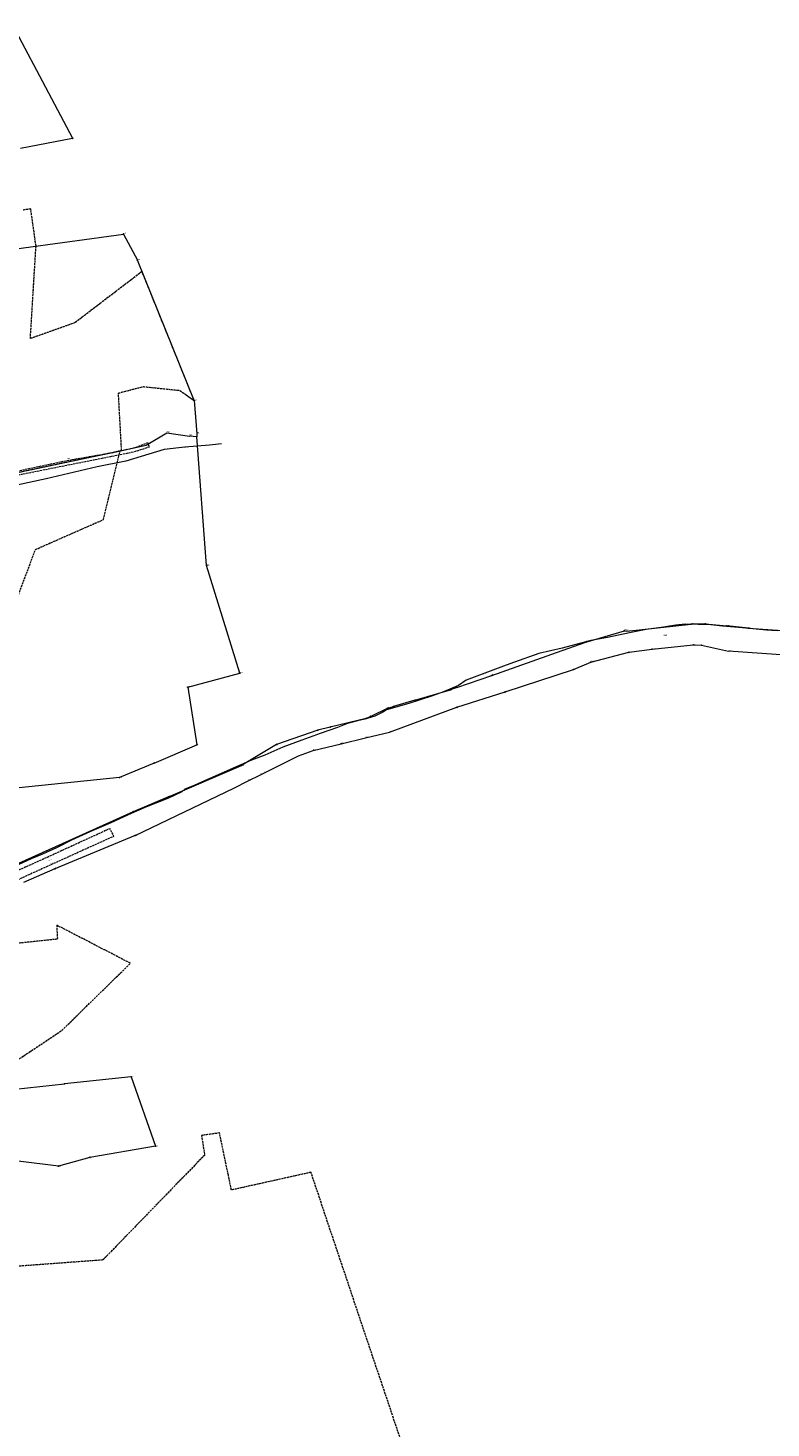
# Model space of a CAD drawing. Header units: metres. Extents: x 6524698 to 6533081, y 5883213 to 5896811.
# Tile 59 of 167: x 6529172 to 6529698, y 5888321 to 5889313. Entities that reach past the tile are written whole.
import ezdxf
from ezdxf.enums import TextEntityAlignment as Align

# ---------------------------------------------------------------- set-up
doc = ezdxf.new("R2010")
doc.units = ezdxf.units.M
doc.header["$MEASUREMENT"] = 0
for name, pattern in [('mapa zasadnicza$0$1.5_0.5', [2, 1.5, -0.5]), ('mapa zasadnicza$0$219-500', [0]), ('mapa zasadnicza$0$egkk-500', [2, 1.5, -0.5]), ('mapa zasadnicza$0$egug-500', [1, 0.5, -0.5])]:
    doc.linetypes.add(name, pattern=pattern)
doc.layers.get('0').update_dxf_attribs({"lineweight": 0})
for name, color, linetype in [('mapa zasadnicza$0$202-punkt graniczny', 7, 'Continuous'), ('mapa zasadnicza$0$202-punkt graniczny-Atr103', 7, 'Continuous'), ('mapa zasadnicza$0$203-punkt graniczny', 7, 'Continuous'), ('mapa zasadnicza$0$203-punkt graniczny-Atr103', 7, 'Continuous'), ('mapa zasadnicza$0$203-punkt graniczny-Atr104', 7, 'Continuous'), ('mapa zasadnicza$0$211-numer działki ewidencyjnej', 7, 'Continuous'), ('mapa zasadnicza$0$217-kontur klasyfikacyjny', 7, 'Continuous'), ('mapa zasadnicza$0$218-kontur użytku gruntowego', 7, 'Continuous'), ('mapa zasadnicza$0$219-działka ewidencyjna', 7, 'Continuous'), ('mapa zasadnicza$0$jezdnia', 7, 'Continuous'), ('mapa zasadnicza$0$pikieta naturalna', 7, 'Continuous'), ('mapa zasadnicza$0$pikieta naturalna-Atr2', 7, 'Continuous'), ('mapa zasadnicza$0$pikieta sztuczna', 7, 'Continuous'), ('mapa zasadnicza$0$pikieta sztuczna-Atr2', 7, 'Continuous'), ('mapa zasadnicza$0$przewód telekomunikacyjny podziemny', 7, 'Continuous'), ('mapa zasadnicza$0$przewód telekomunikacyjny podziemny-Atr1', 7, 'Continuous'), ('mapa zasadnicza$0$przewód wodociągowy', 7, 'Continuous'), ('mapa zasadnicza$0$przewód wodociągowy-Atr1', 7, 'Continuous'), ('mapa zasadnicza$0$rzędna', 7, 'Continuous'), ('mapa zasadnicza$0$rzędna-Atr2', 7, 'Continuous')]:
    doc.layers.add(name, color=color, linetype=linetype)
doc.styles.add('mapa zasadnicza$0$STANDARD', font='Working1250', dxfattribs={"width": 0.75})

# ---------------------------------------------------------------- blocks, each defined once
blk = doc.blocks.new('mapa zasadnicza$0$202')
at = {"color": 0, "linetype": 'Continuous', "lineweight": 0}
blk.add_circle((0, 0), 0.25, dxfattribs=at)
blk = doc.blocks.new('mapa zasadnicza$0$203')
at = {"linetype": 'Continuous', "lineweight": 0}
h = blk.add_hatch(color=0, dxfattribs=at)
edge = h.paths.add_edge_path()
edge.add_arc((0, 0), 0.045, 0, 360)
blk = doc.blocks.new('mapa zasadnicza$0$PW01')
at = {"linetype": 'Continuous', "lineweight": 13}
h = blk.add_hatch(color=0, dxfattribs=at)
edge = h.paths.add_edge_path()
edge.add_arc((0, 0), 0.045, 0, 360)

msp = doc.modelspace()

# ---------------------------------------------------------------- linework, layer by layer
at = {"layer": 'mapa zasadnicza$0$217-kontur klasyfikacyjny', "color": 92, "linetype": 'mapa zasadnicza$0$egkk-500', "lineweight": 18, "flags": 128}
for points in [[(6529174.03, 5889184.8), (6529168.26, 5889183.99)], [(6529177.75, 5889158.53), (6529174.03, 5889184.8)], [(6529173.75, 5889093), (6529177.75, 5889158.53)], [(6529252.77, 5889140.48), (6529205.41, 5889104.29)], [(6529289.71, 5889049.14), (6529252.77, 5889140.48)], [(6529205.41, 5889104.29), (6529173.75, 5889093)], [(6529236.1, 5889054.43), (6529253.62, 5889058.99)], [(6529253.62, 5889058.99), (6529279.47, 5889056.3)], [(6529238.33, 5889013.76), (6529236.1, 5889054.43)], [(6529279.47, 5889056.3), (6529289.71, 5889049.14)], [(6529089.46, 5888982.3), (6529206.87, 5889007.11)], [(6529206.87, 5889007.11), (6529234.27, 5889012.9)], [(6529229.04, 5888979.37), (6529237.31, 5889013.54)], [(6529234.27, 5889012.9), (6529237.31, 5889013.54)], [(6529237.31, 5889013.54), (6529238.33, 5889013.76)], [(6529225.52, 5888964.82), (6529229.04, 5888979.37)], [(6529177.35, 5888943.61), (6529225.52, 5888964.82)], [(6529111.71, 5888769.27), (6529177.35, 5888943.61)], [(6529244.61, 5888650.53), (6529192.39, 5888677.5)], [(6529192.39, 5888677.5), (6529192.86, 5888667.65)], [(6529192.86, 5888667.65), (6529162.36, 5888664.41)], [(6529195.99, 5888602.93), (6529244.61, 5888650.53)], [(6529127.84, 5888557.49), (6529195.99, 5888602.93)], [(6529307.66, 5888530.32), (6529294.89, 5888528.58)], [(6529294.89, 5888528.58), (6529297.14, 5888514.71)], [(6529313.9, 5888500.36), (6529307.66, 5888530.32)], [(6529297.14, 5888514.71), (6529225.07, 5888440.37)], [(6529372.4, 5888502.47), (6529316.07, 5888489.93)], [(6529391.17, 5888446.36), (6529372.4, 5888502.47)], [(6529316.07, 5888489.93), (6529313.9, 5888500.36)], [(6529416.04, 5888372.21), (6529391.17, 5888446.36)], [(6529225.07, 5888440.37), (6528952.69, 5888420.27)], [(6529435.23, 5888315.18), (6529416.04, 5888372.21)]]:
    msp.add_lwpolyline(points, dxfattribs=at)
at = {"layer": 'mapa zasadnicza$0$218-kontur użytku gruntowego', "color": 3, "linetype": 'mapa zasadnicza$0$egug-500', "lineweight": 18, "flags": 128}
for points in [[(6529174.03, 5889184.8), (6529168.26, 5889183.99)], [(6529177.75, 5889158.53), (6529174.03, 5889184.8)], [(6529173.75, 5889093), (6529177.75, 5889158.53)], [(6529252.77, 5889140.48), (6529205.41, 5889104.29)], [(6529289.71, 5889049.14), (6529252.77, 5889140.48)], [(6529205.41, 5889104.29), (6529173.75, 5889093)], [(6529236.1, 5889054.43), (6529253.62, 5889058.99)], [(6529253.62, 5889058.99), (6529279.47, 5889056.3)], [(6529238.33, 5889013.76), (6529236.1, 5889054.43)], [(6529279.47, 5889056.3), (6529289.71, 5889049.14)], [(6529089.46, 5888982.3), (6529206.87, 5889007.11)], [(6529206.87, 5889007.11), (6529234.27, 5889012.9)], [(6529229.04, 5888979.37), (6529237.31, 5889013.54)], [(6529234.27, 5889012.9), (6529237.31, 5889013.54)], [(6529237.31, 5889013.54), (6529238.33, 5889013.76)], [(6529225.52, 5888964.82), (6529229.04, 5888979.37)], [(6529177.35, 5888943.61), (6529225.52, 5888964.82)], [(6529111.71, 5888769.27), (6529177.35, 5888943.61)], [(6529244.61, 5888650.53), (6529192.39, 5888677.5)], [(6529192.39, 5888677.5), (6529192.86, 5888667.65)], [(6529192.86, 5888667.65), (6529162.36, 5888664.41)], [(6529195.99, 5888602.93), (6529244.61, 5888650.53)], [(6529127.84, 5888557.49), (6529195.99, 5888602.93)], [(6529307.66, 5888530.32), (6529294.89, 5888528.58)], [(6529294.89, 5888528.58), (6529297.14, 5888514.71)], [(6529313.9, 5888500.36), (6529307.66, 5888530.32)], [(6529297.14, 5888514.71), (6529225.07, 5888440.37)], [(6529372.4, 5888502.47), (6529316.07, 5888489.93)], [(6529391.17, 5888446.36), (6529372.4, 5888502.47)], [(6529316.07, 5888489.93), (6529313.9, 5888500.36)], [(6529416.04, 5888372.21), (6529391.17, 5888446.36)], [(6529225.07, 5888440.37), (6528952.69, 5888420.27)], [(6529435.23, 5888315.18), (6529416.04, 5888372.21)]]:
    msp.add_lwpolyline(points, dxfattribs=at)
at = {"layer": 'mapa zasadnicza$0$219-działka ewidencyjna', "color": 7, "linetype": 'mapa zasadnicza$0$219-500', "lineweight": 18, "flags": 128}
for points in [[(6529144.02, 5889347.12), (6529203.62, 5889234.85)], [(6529166.75, 5889227.94), (6529203.62, 5889234.85)], [(6529049.6, 5889140.96), (6529239.62, 5889167.01)], [(6529239.62, 5889167.01), (6529249.53, 5889148.47)], [(6529289.71, 5889049.14), (6529249.53, 5889148.47)], [(6529289.71, 5889049.14), (6529291.49, 5889025.58)], [(6529234.27, 5889012.9), (6529255.79, 5889017.45)], [(6529255.79, 5889017.45), (6529270.29, 5889026.24)], [(6529270.29, 5889026.24), (6529286.32, 5889023.9)], [(6529291.66, 5889023.31), (6529286.32, 5889023.9)], [(6529291.49, 5889025.58), (6529291.66, 5889023.31)], [(6529298.52, 5888932.26), (6529291.66, 5889023.31)], [(6529089.46, 5888982.3), (6529206.87, 5889007.11)], [(6529206.87, 5889007.11), (6529234.27, 5889012.9)], [(6529321.99, 5888856.08), (6529298.52, 5888932.26)], [(6529596.03, 5888885.79), (6529641.55, 5888890.79)], [(6529651.43, 5888890.87), (6529641.55, 5888890.79)], [(6529651.43, 5888890.87), (6529666.71, 5888889.43)], [(6529682.13, 5888887.98), (6529666.71, 5888889.43)], [(6529566.96, 5888877.95), (6529594.23, 5888886.02)], [(6529594.23, 5888886.02), (6529596.03, 5888885.79)], [(6529682.13, 5888887.98), (6529712.72, 5888885.65)], [(6529500.42, 5888854.38), (6529550.16, 5888872)], [(6529550.16, 5888872), (6529566.96, 5888877.95)], [(6529570.45, 5888863.8), (6529597.46, 5888870.78)], [(6529597.46, 5888870.78), (6529613.93, 5888872.96)], [(6529613.93, 5888872.96), (6529643.03, 5888876.02)], [(6529643.03, 5888876.02), (6529648.9, 5888875.77)], [(6529648.9, 5888875.77), (6529668.06, 5888871.49)], [(6529715.1, 5888868.4), (6529668.06, 5888871.49)], [(6529509.83, 5888842.69), (6529558.3, 5888858.57)], [(6529558.3, 5888858.57), (6529559.86, 5888859.25)], [(6529559.86, 5888859.25), (6529570.45, 5888863.8)], [(6529285.26, 5888846.11), (6529321.99, 5888856.08)], [(6529475.54, 5888845.76), (6529500.42, 5888854.38)], [(6529285.26, 5888846.11), (6529291.56, 5888805.34)], [(6529445.91, 5888836.8), (6529471.22, 5888844.27)], [(6529475.54, 5888845.76), (6529471.22, 5888844.27)], [(6529475.6, 5888831.82), (6529509.83, 5888842.69)], [(6529426.72, 5888831.2), (6529414.66, 5888825.43)], [(6529426.72, 5888831.2), (6529430.79, 5888832.33)], [(6529445.91, 5888836.8), (6529430.79, 5888832.33)], [(6529461.06, 5888826.44), (6529475.6, 5888831.82)], [(6529411.46, 5888823.95), (6529385.89, 5888817.77)], [(6529414.66, 5888825.43), (6529411.46, 5888823.95)], [(6529427.92, 5888814.16), (6529461.06, 5888826.44)], [(6529377.19, 5888815.66), (6529348.1, 5888805.48)], [(6529385.89, 5888817.77), (6529377.19, 5888815.66)], [(6529393.85, 5888806.07), (6529410.88, 5888810.13)], [(6529410.88, 5888810.13), (6529427.92, 5888814.16)], [(6529261.32, 5888792.35), (6529291.56, 5888805.34)], [(6529348.1, 5888805.48), (6529323.12, 5888790.54)], [(6529363.6, 5888797.37), (6529373.86, 5888801.13)], [(6529373.86, 5888801.13), (6529393.85, 5888806.07)], [(6529261.32, 5888792.35), (6529236.78, 5888782.06)], [(6529271.65, 5888768.45), (6529323.12, 5888790.54)], [(6529339.08, 5888785.2), (6529363.6, 5888797.37)], [(6529236.78, 5888782.06), (6529082.94, 5888766.32)], [(6529317.81, 5888774.68), (6529328.05, 5888779.76)], [(6529328.05, 5888779.76), (6529336.77, 5888784.06)], [(6529336.77, 5888784.06), (6529339.08, 5888785.2)], [(6529247.92, 5888741.03), (6529317.81, 5888774.68)], [(6529271.65, 5888768.45), (6529246.44, 5888757.8)], [(6529246.44, 5888757.8), (6529153.31, 5888715.85)], [(6529247.92, 5888741.03), (6529191.12, 5888717.42)], [(6529191.12, 5888717.42), (6529168.94, 5888707.75)], [(6529127.84, 5888557.49), (6529197.82, 5888565.08)], [(6529245.12, 5888570.2), (6529197.82, 5888565.08)], [(6529245.12, 5888570.2), (6529262.36, 5888520.98)], [(6529193.61, 5888506.8), (6529105.79, 5888517.58)], [(6529215.89, 5888513.08), (6529193.61, 5888506.8)], [(6529262.36, 5888520.98), (6529215.89, 5888513.08)]]:
    msp.add_lwpolyline(points, dxfattribs=at)
at = {"layer": 'mapa zasadnicza$0$jezdnia', "color": 7, "linetype": 'mapa zasadnicza$0$1.5_0.5', "lineweight": 18, "flags": 128}
for points in [[(6528804.79, 5888875.98), (6528811.86, 5888846.3), (6528812.07, 5888845.68), (6528812.24, 5888845.03), (6528812.39, 5888844.39), (6528812.52, 5888843.75), (6528812.61, 5888843.1), (6528812.68, 5888842.45), (6528812.72, 5888841.79), (6528812.74, 5888841.13), (6528812.73, 5888840.47), (6528812.69, 5888839.81), (6528812.63, 5888839.16), (6528812.55, 5888838.5), (6528812.43, 5888837.85), (6528812.29, 5888837.21), (6528811.87, 5888836.15), (6528811.38, 5888835.12), (6528810.81, 5888834.13), (6528810.17, 5888833.19), (6528809.46, 5888832.3), (6528808.68, 5888831.47), (6528807.84, 5888830.7), (6528806.94, 5888829.99), (6528805.99, 5888829.36), (6528805, 5888828.8), (6528803.96, 5888828.32), (6528802.9, 5888827.92), (6528801.8, 5888827.6), (6528800.69, 5888827.36), (6528769.1, 5888824.99), (6528742.72, 5888823.04), (6528726.44, 5888821.97), (6528707.46, 5888819.86), (6528706.72, 5888822.45), (6528720.76, 5888823.96), (6528799.49, 5888830.01), (6528801.12, 5888830.34), (6528802.7, 5888830.9), (6528804.18, 5888831.68), (6528805.52, 5888832.66), (6528806.73, 5888833.83), (6528807.75, 5888835.15), (6528808.9, 5888837.4), (6528809.17, 5888838.17), (6528809.54, 5888839.8), (6528809.68, 5888841.47), (6528809.58, 5888843.13), (6528809.24, 5888844.77), (6528808.67, 5888846.34), (6528801.67, 5888877.58), (6528794.88, 5888908.86), (6528794.43, 5888910.52), (6528794.2, 5888912.23), (6528794.2, 5888913.95), (6528794.43, 5888915.66), (6528794.87, 5888917.33), (6528795.53, 5888918.92), (6528796.39, 5888920.41), (6528797.45, 5888921.76), (6528798.67, 5888922.97), (6528800.04, 5888924.01), (6528801.54, 5888924.86), (6528803.13, 5888925.51), (6528804.8, 5888925.94), (6528806.51, 5888926.15), (6528895.88, 5888944.15), (6528961.97, 5888958.4), (6529032.76, 5888973.19), (6529083.13, 5888982.84), (6529105.79, 5888987.35), (6529136.18, 5888993.28), (6529202.52, 5889007.22), (6529230.51, 5889011.99), (6529247.64, 5889015.76), (6529256.88, 5889019.31), (6529257.91, 5889016.2), (6529247.03, 5889012.64), (6529228.99, 5889008.96), (6529202.02, 5889003.62), (6529154.53, 5888994.1), (6529137.23, 5888990.67), (6529083.64, 5888979.95), (6529027.27, 5888969.14), (6528962.65, 5888955.68), (6528896.1, 5888941.29), (6528859.03, 5888933.76), (6528807.37, 5888923.39), (6528805.93, 5888923.12), (6528804.53, 5888922.67), (6528803.22, 5888922.04), (6528801.98, 5888921.24), (6528800.87, 5888920.28), (6528799.9, 5888919.19), (6528799.07, 5888917.98), (6528798.41, 5888916.67), (6528797.92, 5888915.28), (6528797.62, 5888913.85), (6528797.52, 5888912.39), (6528797.6, 5888910.93), (6528797.88, 5888909.48)], [(6528677.37, 5888456.07), (6528679.79, 5888456.79), (6528696.87, 5888461.87), (6528707.2, 5888465.15), (6528717.86, 5888469.03), (6528725.53, 5888472.14), (6528733.5, 5888475.37), (6528744.29, 5888480.33), (6528758.38, 5888487.71), (6528776.73, 5888498.96), (6528785.8, 5888504.91), (6528792.65, 5888509.48), (6528818.59, 5888527.1), (6528841.43, 5888542.79), (6528859.71, 5888555.42), (6528880.03, 5888569.59), (6528901.38, 5888584.45), (6528921.83, 5888598.69), (6528935.55, 5888608.06), (6528949.58, 5888616.76), (6528962.48, 5888623.86), (6528975.91, 5888630.5), (6528991.49, 5888637.67), (6529009.06, 5888645.62), (6529032.43, 5888656.15), (6529054.91, 5888666.38), (6529063.96, 5888670.5), (6529081.03, 5888678.23), (6529090.34, 5888682.46), (6529111.99, 5888692.28), (6529145.07, 5888707.34), (6529156.71, 5888712.67), (6529174.26, 5888720.6), (6529185.2, 5888725.55), (6529208.61, 5888736.21), (6529229.88, 5888746.01), (6529231.28, 5888743.1), (6529232.65, 5888740.44), (6529210.99, 5888730.55), (6529187.85, 5888720.12), (6529177.4, 5888715.36), (6529175.14, 5888714.33), (6529168.66, 5888711.38), (6529159.24, 5888707.1), (6529155.26, 5888705.31), (6529145.95, 5888701.06), (6529114.82, 5888686.9), (6529092.87, 5888676.93), (6529070.79, 5888666.88), (6529061.78, 5888662.77), (6529034.85, 5888650.55), (6529011.45, 5888640.01), (6528994.08, 5888632.13), (6528978.7, 5888625.02), (6528965.29, 5888618.29), (6528952.77, 5888611.23), (6528939.12, 5888602.64), (6528925.33, 5888593.41), (6528904.78, 5888579.24), (6528883.45, 5888564.44), (6528862.91, 5888550.33), (6528844.78, 5888537.8), (6528821.87, 5888521.98), (6528796.2, 5888504.33), (6528780.11, 5888493.52), (6528762.05, 5888482.35), (6528746.98, 5888474.3), (6528742.8, 5888472.37), (6528735.95, 5888469.21), (6528719.95, 5888462.88), (6528709.53, 5888459.26), (6528687.08, 5888452.5), (6528679.69, 5888450.37)]]:
    msp.add_lwpolyline(points, close=True, dxfattribs=at)
at = {"layer": 'mapa zasadnicza$0$przewód telekomunikacyjny podziemny', "color": 30, "linetype": 'Continuous', "lineweight": 18, "flags": 128}
for points in [[(6529702.36, 5888885.89), (6529694.85, 5888886.56), (6529677.82, 5888888.24), (6529663.78, 5888889.2), (6529655.47, 5888890.22), (6529637.19, 5888890.71), (6529630.73, 5888889.9), (6529624.9, 5888889.08), (6529621.98, 5888888.71), (6529609.59, 5888886.95), (6529597.82, 5888884.68), (6529582.22, 5888881.36), (6529570.55, 5888879.07), (6529550.1, 5888873.74), (6529533.81, 5888869.84), (6529516.38, 5888863.73), (6529510.67, 5888861.79), (6529493.7, 5888855.28), (6529482.16, 5888851.08), (6529476.88, 5888847.22), (6529466.15, 5888842.77), (6529458.43, 5888839.86), (6529441.59, 5888834.47), (6529425.8, 5888830.09), (6529423.21, 5888828.5), (6529420.87, 5888827.11), (6529417.49, 5888825.48), (6529410.53, 5888823.51), (6529405.32, 5888822.35), (6529398.25, 5888820.31), (6529391.1, 5888817.63), (6529378.89, 5888813.28), (6529365.88, 5888808.65), (6529352.58, 5888803.67), (6529339.69, 5888798.02), (6529330.33, 5888794.38), (6529319.01, 5888789.55), (6529300.82, 5888781.47), (6529300.38, 5888781.06), (6529299.73, 5888780.99), (6529289.73, 5888776.49), (6529283.16, 5888773.76), (6529281.08, 5888771.94), (6529271.45, 5888767.49), (6529255.97, 5888761.45), (6529245.21, 5888756.71), (6529230.62, 5888750.03), (6529215.92, 5888743.56), (6529202.92, 5888737.63), (6529192.18, 5888732.3), (6529182.28, 5888727.71), (6529174.33, 5888724.43), (6529162.05, 5888718.86)], [(6529299.73, 5888780.99), (6529289.73, 5888776.49), (6529283.16, 5888773.76), (6529281.08, 5888771.94), (6529271.45, 5888767.49), (6529255.97, 5888761.45), (6529245.21, 5888756.71), (6529230.62, 5888750.03), (6529215.92, 5888743.56), (6529202.92, 5888737.63), (6529192.18, 5888732.3), (6529182.28, 5888727.71), (6529174.33, 5888724.43), (6529162.05, 5888718.86)]]:
    msp.add_lwpolyline(points, dxfattribs=at)
at = {"layer": 'mapa zasadnicza$0$przewód wodociągowy', "color": 5, "linetype": 'Continuous', "lineweight": 18, "flags": 128}
msp.add_lwpolyline([(6529308.97, 5889018.37), (6529300.46, 5889017.59), (6529283.07, 5889016.03), (6529268.46, 5889014.34), (6529241.36, 5889006.22), (6529220.94, 5889002.22), (6529184.96, 5888993.75), (6529137.74, 5888983.53)], dxfattribs=at)

# ---------------------------------------------------------------- block references
at = {"layer": 'mapa zasadnicza$0$202-punkt graniczny', "color": 7, "linetype": 'Continuous', "lineweight": 18}
for p in [(6529203.62, 5889234.85), (6529239.62, 5889167.01), (6529249.53, 5889148.47), (6529289.71, 5889049.14), (6529298.52, 5888932.26), (6529641.55, 5888890.79), (6529651.43, 5888890.87), (6529666.71, 5888889.43), (6529682.13, 5888887.98), (6529566.96, 5888877.95), (6529594.23, 5888886.02), (6529597.46, 5888870.78), (6529613.93, 5888872.96), (6529643.03, 5888876.02), (6529648.9, 5888875.77), (6529558.3, 5888858.57), (6529570.45, 5888863.8), (6529321.99, 5888856.08), (6529500.42, 5888854.38), (6529285.26, 5888846.11), (6529471.22, 5888844.27), (6529509.83, 5888842.69), (6529426.72, 5888831.2), (6529430.79, 5888832.33), (6529475.6, 5888831.82), (6529411.46, 5888823.95), (6529414.66, 5888825.43), (6529377.19, 5888815.66), (6529385.89, 5888817.77), (6529291.56, 5888805.34), (6529348.1, 5888805.48), (6529393.85, 5888806.07), (6529261.32, 5888792.35), (6529323.12, 5888790.54), (6529236.78, 5888782.06), (6529271.65, 5888768.45), (6529246.44, 5888757.8), (6529247.92, 5888741.03), (6529191.12, 5888717.42), (6529197.82, 5888565.08), (6529245.12, 5888570.2), (6529262.36, 5888520.98), (6529215.89, 5888513.08), (6529193.61, 5888506.8)]:
    msp.add_blockref('mapa zasadnicza$0$202', p, dxfattribs=at)
at = {"layer": 'mapa zasadnicza$0$203-punkt graniczny', "color": 7, "linetype": 'Continuous', "lineweight": 18}
for p in [(6529255.79, 5889017.45), (6529270.29, 5889026.24), (6529286.32, 5889023.9), (6529291.49, 5889025.58), (6529291.66, 5889023.31), (6529206.87, 5889007.11), (6529234.27, 5889012.9), (6529596.03, 5888885.79), (6529550.16, 5888872), (6529668.06, 5888871.49), (6529559.86, 5888859.25), (6529475.54, 5888845.76), (6529445.91, 5888836.8), (6529461.06, 5888826.44), (6529410.88, 5888810.13), (6529427.92, 5888814.16), (6529373.86, 5888801.13), (6529363.6, 5888797.37), (6529328.05, 5888779.76), (6529336.77, 5888784.06), (6529339.08, 5888785.2), (6529317.81, 5888774.68)]:
    msp.add_blockref('mapa zasadnicza$0$203', p, dxfattribs=at)
at = {"layer": 'mapa zasadnicza$0$pikieta naturalna', "color": 7, "linetype": 'Continuous', "lineweight": 13}
for p in [(6529202.52, 5889007.22), (6529228.99, 5889008.96)]:
    msp.add_blockref('mapa zasadnicza$0$PW01', p, dxfattribs=at)
at = {"layer": 'mapa zasadnicza$0$pikieta sztuczna', "color": 7, "linetype": 'Continuous', "lineweight": 13}
for p in [(6529185.2, 5888725.55), (6529186.69, 5888722.85), (6529187.85, 5888720.12)]:
    msp.add_blockref('mapa zasadnicza$0$PW01', p, dxfattribs=at)
at = {"layer": 'mapa zasadnicza$0$rzędna', "color": 5, "linetype": 'Continuous', "lineweight": 18}
for p in [(6529241.36, 5889006.22), (6529184.96, 5888993.75)]:
    msp.add_blockref('mapa zasadnicza$0$PW01', p, dxfattribs=at)
at = {"layer": 'mapa zasadnicza$0$rzędna', "color": 30, "linetype": 'Continuous', "lineweight": 18}
for p, rotation in [((6529493.7, 5888855.28), 21.778), ((6529330.33, 5888794.38), 22.045), ((6529182.28, 5888727.71), 25.695)]:
    msp.add_blockref('mapa zasadnicza$0$PW01', p, dxfattribs=dict(at, rotation=rotation))

# ---------------------------------------------------------------- texts
at = {"layer": 'mapa zasadnicza$0$202-punkt graniczny-Atr103', "color": 7, "style": 'mapa zasadnicza$0$STANDARD', "width": 0.667}
for s, p in [('5782', (6529203.62, 5889234.85)), ('5785', (6529239.62, 5889167.01)), ('5786', (6529249.53, 5889148.47)), ('5576', (6529641.55, 5888890.79)), ('5548', (6529566.96, 5888877.95)), ('5553', (6529594.23, 5888886.02)), ('5556', (6529597.46, 5888870.78)), ('5561', (6529613.93, 5888872.96)), ('5577', (6529643.03, 5888876.02)), ('5578', (6529648.9, 5888875.77)), ('5543', (6529558.3, 5888858.57)), ('5549', (6529570.45, 5888863.8)), ('5527', (6529500.42, 5888854.38)), ('5517', (6529471.22, 5888844.27)), ('5531', (6529509.83, 5888842.69)), ('5505', (6529430.79, 5888832.33)), ('5518', (6529475.6, 5888831.82)), ('5086', (6529393.85, 5888806.07)), ('5040', (6529191.12, 5888717.42))]:
    msp.add_text(s, height=0.75, dxfattribs=at).set_placement(p, align=Align.BOTTOM_LEFT)
for s, p in [('4996', (6529289.71, 5889049.14)), ('5002', (6529298.52, 5888932.26)), ('3148', (6529651.43, 5888890.87)), ('3151', (6529666.71, 5888889.43)), ('3147', (6529682.13, 5888887.98)), ('4054', (6529321.99, 5888856.08)), ('4038', (6529285.26, 5888846.11)), ('159', (6529426.72, 5888831.2)), ('166', (6529411.46, 5888823.95)), ('164', (6529414.66, 5888825.43)), ('188', (6529377.19, 5888815.66)), ('181', (6529385.89, 5888817.77)), ('4040', (6529291.56, 5888805.34)), ('200', (6529348.1, 5888805.48)), ('4032', (6529261.32, 5888792.35)), ('4055', (6529323.12, 5888790.54)), ('4948', (6529236.78, 5888782.06)), ('4035', (6529271.65, 5888768.45)), ('4949', (6529246.44, 5888757.8)), ('3783', (6529247.92, 5888741.03)), ('3088', (6529245.12, 5888570.2)), ('3791', (6529197.82, 5888565.08)), ('3089', (6529262.36, 5888520.98)), ('3090', (6529215.89, 5888513.08)), ('3091', (6529193.61, 5888506.8))]:
    msp.add_text(s, height=0.75, dxfattribs=at).set_placement(p)
at = {"layer": 'mapa zasadnicza$0$203-punkt graniczny-Atr103', "color": 7, "style": 'mapa zasadnicza$0$STANDARD', "width": 0.667}
for s, p in [('5788', (6529270.29, 5889026.24)), ('5787', (6529255.79, 5889017.45)), ('5789', (6529286.32, 5889023.9)), ('5484', (6529291.49, 5889025.58)), ('5485', (6529291.66, 5889023.31)), ('5783', (6529206.87, 5889007.11)), ('5784', (6529234.27, 5889012.9)), ('5554', (6529596.03, 5888885.79)), ('5541', (6529550.16, 5888872)), ('5584', (6529668.06, 5888871.49)), ('5544', (6529559.86, 5888859.25)), ('5514', (6529461.06, 5888826.44)), ('5088', (6529410.88, 5888810.13)), ('5090', (6529427.92, 5888814.16)), ('5085', (6529373.86, 5888801.13)), ('5084', (6529363.6, 5888797.37)), ('5079', (6529328.05, 5888779.76)), ('5081', (6529336.77, 5888784.06)), ('5082', (6529339.08, 5888785.2)), ('5078', (6529317.81, 5888774.68))]:
    msp.add_text(s, height=0.75, dxfattribs=at).set_placement(p, align=Align.BOTTOM_LEFT)
at = {"layer": 'mapa zasadnicza$0$203-punkt graniczny-Atr104', "color": 7, "style": 'mapa zasadnicza$0$STANDARD', "width": 0.667}
for s, p in [('4134', (6529475.54, 5888845.76)), ('4117', (6529445.91, 5888836.8))]:
    msp.add_text(s, height=0.75, dxfattribs=at).set_placement(p)
at = {"layer": 'mapa zasadnicza$0$211-numer działki ewidencyjnej', "color": 7, "linetype": 'Continuous', "lineweight": 18, "style": 'mapa zasadnicza$0$STANDARD', "width": 0.79}
msp.add_text('88/1', height=1, dxfattribs=at).set_placement((6529622.04, 5888883.38), align=Align.TOP_LEFT)
at = {"layer": 'mapa zasadnicza$0$pikieta naturalna-Atr2', "color": 7, "style": 'mapa zasadnicza$0$STANDARD', "width": 0.667}
for s, p in [('85.9', (6529200.17, 5889007.62)), ('84.3', (6529229.26, 5889007.5))]:
    msp.add_text(s, height=0.75, dxfattribs=at).set_placement(p)
at = {"layer": 'mapa zasadnicza$0$pikieta sztuczna-Atr2', "color": 7, "style": 'mapa zasadnicza$0$STANDARD', "width": 0.667}
msp.add_text('86.27', height=0.75, rotation=24.482, dxfattribs=at).set_placement((6529185.58, 5888725.72), align=Align.TOP_LEFT)
for s, rotation, p in [('86.29', 27.734, (6529187.05, 5888722.75)), ('86.20', 24.262, (6529188.14, 5888720.25))]:
    msp.add_text(s, height=0.75, rotation=rotation, dxfattribs=at).set_placement(p)
at = {"layer": 'mapa zasadnicza$0$przewód telekomunikacyjny podziemny-Atr1', "color": 30, "style": 'mapa zasadnicza$0$STANDARD', "width": 0.667}
for rotation, p in [(21.778, (6529505.55, 5888859.82)), (24.471, (6529348.89, 5888802.05)), (25.623, (6529276.94, 5888770.03)), (24.801, (6529277.05, 5888770.08))]:
    msp.add_text('t', height=0.75, rotation=rotation, dxfattribs=at).set_placement(p, align=Align.MIDDLE_LEFT)
at = {"layer": 'mapa zasadnicza$0$przewód wodociągowy-Atr1', "color": 5, "style": 'mapa zasadnicza$0$STANDARD', "width": 0.667}
msp.add_text('woD90', height=0.75, rotation=5.916, dxfattribs=at).set_placement((6529283.41, 5889016.07), align=Align.MIDDLE_LEFT)
at = {"layer": 'mapa zasadnicza$0$rzędna-Atr2', "color": 5, "style": 'mapa zasadnicza$0$STANDARD', "width": 0.667}
for s, rotation, p in [('82.01', 16.68, (6529242.27, 5889006.49)), ('84.95', 13.247, (6529185.76, 5888993.94))]:
    msp.add_text(s, height=0.75, rotation=rotation, dxfattribs=at).set_placement(p, align=Align.MIDDLE_LEFT)
at = {"layer": 'mapa zasadnicza$0$rzędna-Atr2', "color": 30, "style": 'mapa zasadnicza$0$STANDARD', "width": 0.667}
for s, rotation, p in [('83.0', 20.988, (6529494.49, 5888855.58)), ('84.6', 21.25, (6529331.38, 5888794.79)), ('85.2', 24.874, (6529183.23, 5888728.15))]:
    msp.add_text(s, height=0.75, rotation=rotation, dxfattribs=at).set_placement(p, align=Align.MIDDLE_LEFT)

doc.saveas('drawing.dxf')
